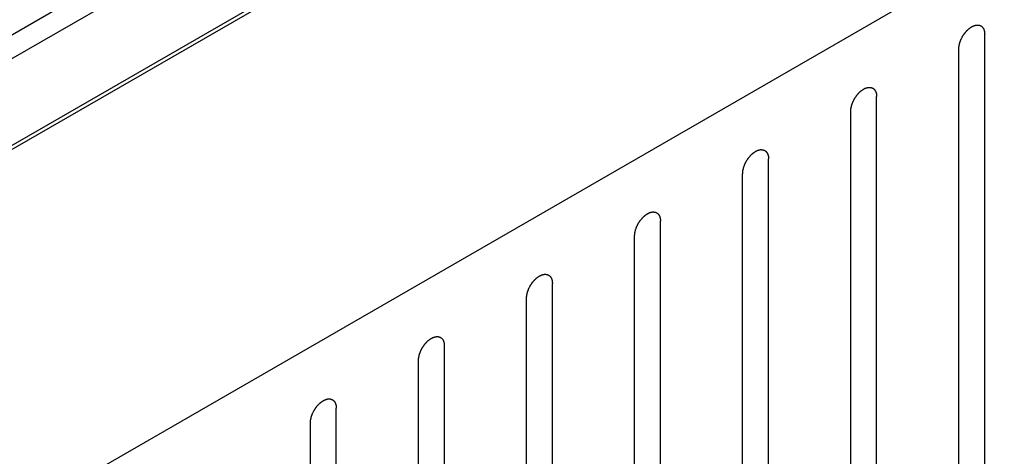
# Model space of a CAD drawing. Header units: inches. Extents: x 5 to 265, y 5 to 171.
# Tile 159 of 212: x 196.33 to 198.347, y 140.863 to 141.759. Entities that reach past the tile are written whole.
import ezdxf

# ---------------------------------------------------------------- set-up
doc = ezdxf.new("R2010")
doc.units = ezdxf.units.IN
doc.header["$LTSCALE"] = 14.96
doc.header["$MEASUREMENT"] = 0
doc.layers.get('0').update_dxf_attribs({"linetype": 'CONTINUOUS'})
doc.layers.add('03_ALL_AXES', color=7, linetype='CONTINUOUS')

msp = doc.modelspace()

# ---------------------------------------------------------------- linework, layer by layer
at = {"color": 7, "linetype": 'Continuous'}
for p, q in [((201.1777, 144.3083), (192.4697, 139.2808)), ((201.1848, 144.3042), (192.4769, 139.2767)), ((201.8407, 143.9256), (193.1327, 138.898)), ((198.3065, 140.7694), (198.3065, 141.7288)), ((198.2535, 140.7388), (198.2535, 141.6982)), ((198.0852, 140.6416), (198.0852, 141.601)), ((198.0321, 140.611), (198.0321, 141.5704)), ((197.8639, 140.5138), (197.8639, 141.4732)), ((197.8108, 140.4832), (197.8108, 141.4426)), ((197.6425, 140.386), (197.6425, 141.3454)), ((197.5895, 140.3554), (197.5895, 141.3148)), ((197.4212, 140.2583), (197.4212, 141.2176)), ((197.3682, 140.2276), (197.3682, 141.187)), ((197.1999, 140.1305), (197.1999, 141.0899)), ((197.1469, 140.0999), (197.1469, 141.0592)), ((196.9786, 140.0027), (196.9786, 140.9621)), ((196.9255, 139.9721), (196.9255, 140.9315))]:
    msp.add_line(p, q, dxfattribs=at)
for points in [[(198.2535, 141.6982), (198.2535, 141.6987), (198.2536, 141.6997), (198.2537, 141.7013), (198.2538, 141.7026), (198.2539, 141.7035), (198.254, 141.704), (198.254, 141.7044), (198.2541, 141.7048), (198.2542, 141.7054), (198.2544, 141.7063), (198.2547, 141.7077), (198.255, 141.7091), (198.2553, 141.71), (198.2554, 141.7106), (198.2555, 141.711), (198.2556, 141.7114), (198.2558, 141.7119), (198.2562, 141.7129), (198.2567, 141.7143), (198.2572, 141.7157), (198.2575, 141.7167), (198.2578, 141.7172), (198.2579, 141.7177), (198.2581, 141.7181), (198.2584, 141.7186), (198.2589, 141.7196), (198.2596, 141.721), (198.2603, 141.7224), (198.2608, 141.7233), (198.261, 141.7239), (198.2612, 141.7243), (198.2615, 141.7247), (198.2618, 141.7252), (198.2624, 141.7261), (198.2632, 141.7273), (198.2641, 141.7286), (198.2647, 141.7295), (198.265, 141.73), (198.2652, 141.7304), (198.2655, 141.7307), (198.2659, 141.7312), (198.2666, 141.732), (198.2675, 141.7331), (198.2685, 141.7343), (198.2691, 141.7351), (198.2695, 141.7355), (198.2698, 141.7359), (198.2701, 141.7361), (198.2705, 141.7365), (198.2712, 141.7372), (198.2723, 141.7381), (198.2733, 141.7391), (198.274, 141.7398), (198.2744, 141.7402), (198.2747, 141.7405), (198.2751, 141.7407), (198.2755, 141.741), (198.2763, 141.7415), (198.2774, 141.7423), (198.2785, 141.743), (198.2792, 141.7436), (198.2797, 141.7438), (198.28, 141.7441), (198.2803, 141.7442), (198.2807, 141.7444), (198.2815, 141.7448), (198.2826, 141.7453), (198.2836, 141.7458), (198.2844, 141.7461), (198.2848, 141.7463), (198.2851, 141.7465), (198.2854, 141.7465), (198.2859, 141.7466), (198.2866, 141.7468), (198.2876, 141.747), (198.2886, 141.7473), (198.2894, 141.7474), (198.2898, 141.7475), (198.2901, 141.7476), (198.2904, 141.7476), (198.2908, 141.7476), (198.2914, 141.7476), (198.2924, 141.7475), (198.2933, 141.7475), (198.294, 141.7475), (198.2944, 141.7474), (198.2947, 141.7475), (198.2949, 141.7473), (198.2953, 141.7472), (198.2959, 141.747), (198.2967, 141.7467), (198.2975, 141.7464), (198.2981, 141.7462), (198.2985, 141.746), (198.2988, 141.746), (198.2989, 141.7458), (198.2992, 141.7455), (198.2997, 141.7451), (198.3004, 141.7446), (198.3011, 141.744), (198.3015, 141.7436), (198.3018, 141.7434), (198.302, 141.7432), (198.3022, 141.743), (198.3024, 141.7427), (198.3027, 141.7421), (198.3032, 141.7413), (198.3038, 141.7405), (198.3041, 141.7399), (198.3043, 141.7396), (198.3045, 141.7394), (198.3046, 141.7391), (198.3047, 141.7387), (198.3049, 141.7379), (198.3052, 141.7369), (198.3055, 141.7359), (198.3058, 141.7352), (198.3059, 141.7348), (198.306, 141.7345), (198.306, 141.7342), (198.3061, 141.7337), (198.3061, 141.7328), (198.3062, 141.7316), (198.3064, 141.7302), (198.3065, 141.7292), (198.3065, 141.7288)], [(198.0321, 141.5704), (198.0322, 141.5709), (198.0323, 141.5719), (198.0324, 141.5735), (198.0325, 141.5748), (198.0326, 141.5757), (198.0326, 141.5762), (198.0326, 141.5766), (198.0328, 141.577), (198.0329, 141.5776), (198.0331, 141.5785), (198.0334, 141.5799), (198.0337, 141.5813), (198.0339, 141.5822), (198.0341, 141.5828), (198.0341, 141.5832), (198.0343, 141.5836), (198.0345, 141.5842), (198.0349, 141.5851), (198.0354, 141.5865), (198.0359, 141.5879), (198.0362, 141.5889), (198.0364, 141.5895), (198.0366, 141.5899), (198.0368, 141.5903), (198.0371, 141.5908), (198.0376, 141.5918), (198.0382, 141.5932), (198.0389, 141.5946), (198.0394, 141.5955), (198.0397, 141.5961), (198.0399, 141.5965), (198.0402, 141.5969), (198.0405, 141.5974), (198.0411, 141.5983), (198.0419, 141.5996), (198.0428, 141.6008), (198.0433, 141.6017), (198.0437, 141.6022), (198.0439, 141.6026), (198.0442, 141.6029), (198.0446, 141.6034), (198.0452, 141.6042), (198.0462, 141.6053), (198.0471, 141.6065), (198.0478, 141.6073), (198.0482, 141.6077), (198.0485, 141.6081), (198.0488, 141.6083), (198.0492, 141.6087), (198.0499, 141.6094), (198.051, 141.6104), (198.052, 141.6113), (198.0527, 141.612), (198.0531, 141.6124), (198.0534, 141.6127), (198.0538, 141.6129), (198.0542, 141.6132), (198.055, 141.6137), (198.056, 141.6145), (198.0571, 141.6152), (198.0579, 141.6158), (198.0583, 141.6161), (198.0587, 141.6163), (198.059, 141.6164), (198.0594, 141.6167), (198.0602, 141.617), (198.0612, 141.6175), (198.0623, 141.618), (198.0631, 141.6183), (198.0635, 141.6185), (198.0638, 141.6187), (198.0641, 141.6188), (198.0645, 141.6189), (198.0653, 141.619), (198.0663, 141.6193), (198.0673, 141.6195), (198.068, 141.6197), (198.0685, 141.6197), (198.0688, 141.6198), (198.0691, 141.6198), (198.0694, 141.6198), (198.0701, 141.6198), (198.0711, 141.6197), (198.072, 141.6197), (198.0727, 141.6197), (198.0731, 141.6197), (198.0733, 141.6197), (198.0736, 141.6196), (198.0739, 141.6194), (198.0745, 141.6192), (198.0754, 141.6189), (198.0762, 141.6186), (198.0768, 141.6184), (198.0772, 141.6182), (198.0774, 141.6182), (198.0776, 141.618), (198.0779, 141.6178), (198.0784, 141.6174), (198.0791, 141.6168), (198.0797, 141.6162), (198.0802, 141.6158), (198.0805, 141.6156), (198.0807, 141.6155), (198.0808, 141.6152), (198.0811, 141.6149), (198.0814, 141.6143), (198.0819, 141.6135), (198.0824, 141.6127), (198.0828, 141.6121), (198.083, 141.6118), (198.0832, 141.6116), (198.0832, 141.6113), (198.0834, 141.6109), (198.0836, 141.6102), (198.0839, 141.6092), (198.0842, 141.6081), (198.0844, 141.6074), (198.0846, 141.607), (198.0847, 141.6068), (198.0847, 141.6064), (198.0847, 141.6059), (198.0848, 141.6051), (198.0849, 141.6039), (198.0851, 141.6024), (198.0851, 141.6015), (198.0852, 141.601)], [(197.8108, 141.4426), (197.8109, 141.4431), (197.811, 141.4442), (197.8111, 141.4457), (197.8112, 141.447), (197.8113, 141.4479), (197.8113, 141.4484), (197.8113, 141.4488), (197.8114, 141.4492), (197.8115, 141.4498), (197.8118, 141.4508), (197.8121, 141.4521), (197.8124, 141.4535), (197.8126, 141.4545), (197.8127, 141.455), (197.8128, 141.4554), (197.813, 141.4558), (197.8132, 141.4564), (197.8135, 141.4574), (197.814, 141.4588), (197.8145, 141.4601), (197.8149, 141.4611), (197.8151, 141.4617), (197.8152, 141.4621), (197.8155, 141.4625), (197.8157, 141.4631), (197.8162, 141.464), (197.8169, 141.4654), (197.8176, 141.4668), (197.8181, 141.4678), (197.8184, 141.4683), (197.8186, 141.4687), (197.8188, 141.4691), (197.8192, 141.4696), (197.8198, 141.4705), (197.8206, 141.4718), (197.8214, 141.473), (197.822, 141.4739), (197.8223, 141.4744), (197.8226, 141.4748), (197.8229, 141.4752), (197.8233, 141.4756), (197.8239, 141.4764), (197.8249, 141.4776), (197.8258, 141.4787), (197.8265, 141.4795), (197.8269, 141.4799), (197.8271, 141.4803), (197.8275, 141.4806), (197.8279, 141.481), (197.8286, 141.4816), (197.8296, 141.4826), (197.8307, 141.4835), (197.8314, 141.4842), (197.8318, 141.4846), (197.8321, 141.4849), (197.8324, 141.4851), (197.8329, 141.4854), (197.8336, 141.4859), (197.8347, 141.4867), (197.8358, 141.4875), (197.8366, 141.488), (197.837, 141.4883), (197.8373, 141.4885), (197.8377, 141.4887), (197.8381, 141.4889), (197.8388, 141.4892), (197.8399, 141.4897), (197.841, 141.4902), (197.8417, 141.4906), (197.8422, 141.4908), (197.8425, 141.4909), (197.8428, 141.491), (197.8432, 141.4911), (197.8439, 141.4912), (197.845, 141.4915), (197.846, 141.4917), (197.8467, 141.4919), (197.8471, 141.492), (197.8475, 141.4921), (197.8477, 141.492), (197.8481, 141.492), (197.8488, 141.492), (197.8497, 141.492), (197.8507, 141.4919), (197.8514, 141.4919), (197.8517, 141.4919), (197.852, 141.4919), (197.8523, 141.4918), (197.8526, 141.4917), (197.8532, 141.4914), (197.8541, 141.4911), (197.8549, 141.4908), (197.8555, 141.4906), (197.8558, 141.4905), (197.8561, 141.4904), (197.8563, 141.4902), (197.8566, 141.49), (197.857, 141.4896), (197.8577, 141.489), (197.8584, 141.4884), (197.8589, 141.4881), (197.8592, 141.4878), (197.8594, 141.4877), (197.8595, 141.4874), (197.8597, 141.4871), (197.8601, 141.4865), (197.8606, 141.4857), (197.8611, 141.4849), (197.8615, 141.4844), (197.8617, 141.484), (197.8618, 141.4838), (197.8619, 141.4835), (197.862, 141.4831), (197.8623, 141.4824), (197.8626, 141.4814), (197.8629, 141.4804), (197.8631, 141.4797), (197.8632, 141.4793), (197.8634, 141.479), (197.8634, 141.4786), (197.8634, 141.4781), (197.8635, 141.4773), (197.8636, 141.4761), (197.8637, 141.4746), (197.8638, 141.4737), (197.8639, 141.4732)], [(197.5895, 141.3148), (197.5895, 141.3153), (197.5896, 141.3164), (197.5898, 141.3179), (197.5899, 141.3192), (197.5899, 141.3201), (197.59, 141.3207), (197.59, 141.321), (197.5901, 141.3215), (197.5902, 141.322), (197.5904, 141.323), (197.5908, 141.3243), (197.5911, 141.3257), (197.5913, 141.3267), (197.5914, 141.3272), (197.5915, 141.3276), (197.5917, 141.3281), (197.5919, 141.3286), (197.5922, 141.3296), (197.5927, 141.331), (197.5932, 141.3324), (197.5936, 141.3333), (197.5938, 141.3339), (197.5939, 141.3343), (197.5941, 141.3347), (197.5944, 141.3353), (197.5949, 141.3362), (197.5956, 141.3376), (197.5963, 141.339), (197.5968, 141.34), (197.5971, 141.3405), (197.5973, 141.341), (197.5975, 141.3413), (197.5979, 141.3418), (197.5984, 141.3427), (197.5993, 141.344), (197.6001, 141.3453), (197.6007, 141.3462), (197.601, 141.3467), (197.6013, 141.3471), (197.6016, 141.3474), (197.6019, 141.3478), (197.6026, 141.3486), (197.6035, 141.3498), (197.6045, 141.3509), (197.6052, 141.3517), (197.6055, 141.3522), (197.6058, 141.3525), (197.6061, 141.3528), (197.6065, 141.3532), (197.6073, 141.3538), (197.6083, 141.3548), (197.6093, 141.3558), (197.6101, 141.3564), (197.6105, 141.3568), (197.6108, 141.3571), (197.6111, 141.3573), (197.6115, 141.3576), (197.6123, 141.3582), (197.6134, 141.3589), (197.6145, 141.3597), (197.6153, 141.3602), (197.6157, 141.3605), (197.616, 141.3608), (197.6163, 141.3609), (197.6168, 141.3611), (197.6175, 141.3614), (197.6186, 141.3619), (197.6197, 141.3624), (197.6204, 141.3628), (197.6208, 141.363), (197.6212, 141.3632), (197.6215, 141.3632), (197.6219, 141.3633), (197.6226, 141.3635), (197.6236, 141.3637), (197.6247, 141.3639), (197.6254, 141.3641), (197.6258, 141.3642), (197.6261, 141.3643), (197.6264, 141.3642), (197.6268, 141.3642), (197.6275, 141.3642), (197.6284, 141.3642), (197.6294, 141.3641), (197.63, 141.3641), (197.6304, 141.3641), (197.6307, 141.3641), (197.6309, 141.364), (197.6313, 141.3639), (197.6319, 141.3637), (197.6327, 141.3633), (197.6336, 141.363), (197.6342, 141.3628), (197.6345, 141.3627), (197.6348, 141.3626), (197.635, 141.3624), (197.6353, 141.3622), (197.6357, 141.3618), (197.6364, 141.3612), (197.6371, 141.3607), (197.6376, 141.3603), (197.6378, 141.36), (197.6381, 141.3599), (197.6382, 141.3596), (197.6384, 141.3593), (197.6388, 141.3587), (197.6393, 141.3579), (197.6398, 141.3571), (197.6401, 141.3566), (197.6403, 141.3563), (197.6405, 141.356), (197.6406, 141.3557), (197.6407, 141.3553), (197.6409, 141.3546), (197.6413, 141.3536), (197.6416, 141.3526), (197.6418, 141.3519), (197.6419, 141.3515), (197.642, 141.3512), (197.642, 141.3508), (197.6421, 141.3503), (197.6422, 141.3495), (197.6423, 141.3483), (197.6424, 141.3469), (197.6425, 141.3459), (197.6425, 141.3454)], [(197.3682, 141.187), (197.3682, 141.1876), (197.3683, 141.1886), (197.3684, 141.1901), (197.3685, 141.1915), (197.3686, 141.1924), (197.3687, 141.1929), (197.3687, 141.1933), (197.3688, 141.1937), (197.3689, 141.1942), (197.3691, 141.1952), (197.3694, 141.1966), (197.3697, 141.1979), (197.37, 141.1989), (197.3701, 141.1994), (197.3702, 141.1999), (197.3703, 141.2003), (197.3705, 141.2008), (197.3709, 141.2018), (197.3714, 141.2032), (197.3719, 141.2046), (197.3723, 141.2056), (197.3725, 141.2061), (197.3726, 141.2065), (197.3728, 141.2069), (197.3731, 141.2075), (197.3736, 141.2085), (197.3743, 141.2098), (197.375, 141.2112), (197.3755, 141.2122), (197.3757, 141.2127), (197.3759, 141.2132), (197.3762, 141.2135), (197.3765, 141.2141), (197.3771, 141.2149), (197.3779, 141.2162), (197.3788, 141.2175), (197.3794, 141.2184), (197.3797, 141.2189), (197.3799, 141.2193), (197.3802, 141.2196), (197.3806, 141.2201), (197.3813, 141.2209), (197.3822, 141.222), (197.3832, 141.2231), (197.3838, 141.2239), (197.3842, 141.2244), (197.3845, 141.2247), (197.3848, 141.225), (197.3852, 141.2254), (197.3859, 141.2261), (197.387, 141.227), (197.388, 141.228), (197.3887, 141.2287), (197.3891, 141.229), (197.3894, 141.2293), (197.3898, 141.2296), (197.3902, 141.2299), (197.391, 141.2304), (197.3921, 141.2311), (197.3932, 141.2319), (197.3939, 141.2324), (197.3944, 141.2327), (197.3947, 141.233), (197.395, 141.2331), (197.3954, 141.2333), (197.3962, 141.2337), (197.3973, 141.2342), (197.3983, 141.2346), (197.3991, 141.235), (197.3995, 141.2352), (197.3998, 141.2354), (197.4002, 141.2354), (197.4006, 141.2355), (197.4013, 141.2357), (197.4023, 141.2359), (197.4034, 141.2361), (197.4041, 141.2363), (197.4045, 141.2364), (197.4048, 141.2365), (197.4051, 141.2365), (197.4055, 141.2365), (197.4061, 141.2364), (197.4071, 141.2364), (197.408, 141.2364), (197.4087, 141.2363), (197.4091, 141.2363), (197.4094, 141.2363), (197.4096, 141.2362), (197.41, 141.2361), (197.4106, 141.2359), (197.4114, 141.2356), (197.4123, 141.2353), (197.4129, 141.235), (197.4132, 141.2349), (197.4135, 141.2348), (197.4136, 141.2346), (197.4139, 141.2344), (197.4144, 141.234), (197.4151, 141.2335), (197.4158, 141.2329), (197.4163, 141.2325), (197.4165, 141.2323), (197.4167, 141.2321), (197.4169, 141.2318), (197.4171, 141.2315), (197.4174, 141.231), (197.418, 141.2302), (197.4185, 141.2294), (197.4188, 141.2288), (197.419, 141.2285), (197.4192, 141.2283), (197.4193, 141.2279), (197.4194, 141.2275), (197.4196, 141.2268), (197.4199, 141.2258), (197.4202, 141.2248), (197.4205, 141.2241), (197.4206, 141.2237), (197.4207, 141.2234), (197.4207, 141.223), (197.4208, 141.2226), (197.4208, 141.2217), (197.421, 141.2205), (197.4211, 141.2191), (197.4212, 141.2181), (197.4212, 141.2176)], [(197.1469, 141.0592), (197.1469, 141.0598), (197.147, 141.0608), (197.1471, 141.0624), (197.1472, 141.0637), (197.1473, 141.0646), (197.1473, 141.0651), (197.1473, 141.0655), (197.1475, 141.0659), (197.1476, 141.0664), (197.1478, 141.0674), (197.1481, 141.0688), (197.1484, 141.0702), (197.1486, 141.0711), (197.1488, 141.0717), (197.1488, 141.0721), (197.149, 141.0725), (197.1492, 141.073), (197.1496, 141.074), (197.1501, 141.0754), (197.1506, 141.0768), (197.1509, 141.0778), (197.1511, 141.0783), (197.1513, 141.0788), (197.1515, 141.0792), (197.1518, 141.0797), (197.1523, 141.0807), (197.153, 141.0821), (197.1537, 141.0834), (197.1541, 141.0844), (197.1544, 141.085), (197.1546, 141.0854), (197.1549, 141.0858), (197.1552, 141.0863), (197.1558, 141.0872), (197.1566, 141.0884), (197.1575, 141.0897), (197.158, 141.0906), (197.1584, 141.0911), (197.1586, 141.0915), (197.1589, 141.0918), (197.1593, 141.0923), (197.16, 141.0931), (197.1609, 141.0942), (197.1619, 141.0954), (197.1625, 141.0961), (197.1629, 141.0966), (197.1632, 141.097), (197.1635, 141.0972), (197.1639, 141.0976), (197.1646, 141.0983), (197.1657, 141.0992), (197.1667, 141.1002), (197.1674, 141.1009), (197.1678, 141.1013), (197.1681, 141.1016), (197.1685, 141.1018), (197.1689, 141.1021), (197.1697, 141.1026), (197.1708, 141.1034), (197.1718, 141.1041), (197.1726, 141.1047), (197.173, 141.1049), (197.1734, 141.1052), (197.1737, 141.1053), (197.1741, 141.1055), (197.1749, 141.1059), (197.1759, 141.1064), (197.177, 141.1069), (197.1778, 141.1072), (197.1782, 141.1074), (197.1785, 141.1076), (197.1788, 141.1076), (197.1792, 141.1077), (197.18, 141.1079), (197.181, 141.1081), (197.182, 141.1084), (197.1828, 141.1085), (197.1832, 141.1086), (197.1835, 141.1087), (197.1838, 141.1087), (197.1841, 141.1087), (197.1848, 141.1086), (197.1858, 141.1086), (197.1867, 141.1086), (197.1874, 141.1086), (197.1878, 141.1085), (197.1881, 141.1086), (197.1883, 141.1084), (197.1886, 141.1083), (197.1892, 141.1081), (197.1901, 141.1078), (197.1909, 141.1075), (197.1915, 141.1073), (197.1919, 141.1071), (197.1921, 141.1071), (197.1923, 141.1069), (197.1926, 141.1066), (197.1931, 141.1062), (197.1938, 141.1057), (197.1944, 141.1051), (197.1949, 141.1047), (197.1952, 141.1045), (197.1954, 141.1043), (197.1956, 141.1041), (197.1958, 141.1038), (197.1961, 141.1032), (197.1966, 141.1024), (197.1971, 141.1016), (197.1975, 141.101), (197.1977, 141.1007), (197.1979, 141.1005), (197.1979, 141.1002), (197.1981, 141.0998), (197.1983, 141.099), (197.1986, 141.098), (197.1989, 141.097), (197.1991, 141.0963), (197.1993, 141.0959), (197.1994, 141.0956), (197.1994, 141.0953), (197.1994, 141.0948), (197.1995, 141.0939), (197.1996, 141.0927), (197.1998, 141.0913), (197.1998, 141.0903), (197.1999, 141.0899)], [(196.9255, 140.9315), (196.9256, 140.932), (196.9257, 140.933), (196.9258, 140.9346), (196.9259, 140.9359), (196.926, 140.9368), (196.926, 140.9373), (196.926, 140.9377), (196.9261, 140.9381), (196.9263, 140.9387), (196.9265, 140.9396), (196.9268, 140.941), (196.9271, 140.9424), (196.9273, 140.9433), (196.9274, 140.9439), (196.9275, 140.9443), (196.9277, 140.9447), (196.9279, 140.9453), (196.9282, 140.9462), (196.9287, 140.9476), (196.9293, 140.949), (196.9296, 140.95), (196.9298, 140.9506), (196.9299, 140.951), (196.9302, 140.9514), (196.9304, 140.9519), (196.9309, 140.9529), (196.9316, 140.9543), (196.9323, 140.9557), (196.9328, 140.9566), (196.9331, 140.9572), (196.9333, 140.9576), (196.9336, 140.958), (196.9339, 140.9585), (196.9345, 140.9594), (196.9353, 140.9607), (196.9361, 140.9619), (196.9367, 140.9628), (196.9371, 140.9633), (196.9373, 140.9637), (196.9376, 140.964), (196.938, 140.9645), (196.9386, 140.9653), (196.9396, 140.9664), (196.9405, 140.9676), (196.9412, 140.9684), (196.9416, 140.9688), (196.9419, 140.9692), (196.9422, 140.9694), (196.9426, 140.9698), (196.9433, 140.9705), (196.9443, 140.9715), (196.9454, 140.9724), (196.9461, 140.9731), (196.9465, 140.9735), (196.9468, 140.9738), (196.9471, 140.974), (196.9476, 140.9743), (196.9483, 140.9748), (196.9494, 140.9756), (196.9505, 140.9763), (196.9513, 140.9769), (196.9517, 140.9772), (196.9521, 140.9774), (196.9524, 140.9775), (196.9528, 140.9777), (196.9536, 140.9781), (196.9546, 140.9786), (196.9557, 140.9791), (196.9564, 140.9794), (196.9569, 140.9796), (196.9572, 140.9798), (196.9575, 140.9799), (196.9579, 140.98), (196.9586, 140.9801), (196.9597, 140.9804), (196.9607, 140.9806), (196.9614, 140.9808), (196.9618, 140.9808), (196.9622, 140.9809), (196.9624, 140.9809), (196.9628, 140.9809), (196.9635, 140.9809), (196.9644, 140.9808), (196.9654, 140.9808), (196.9661, 140.9808), (196.9664, 140.9808), (196.9667, 140.9808), (196.967, 140.9807), (196.9673, 140.9805), (196.9679, 140.9803), (196.9688, 140.98), (196.9696, 140.9797), (196.9702, 140.9795), (196.9705, 140.9793), (196.9708, 140.9793), (196.971, 140.9791), (196.9713, 140.9789), (196.9718, 140.9785), (196.9724, 140.9779), (196.9731, 140.9773), (196.9736, 140.9769), (196.9739, 140.9767), (196.9741, 140.9766), (196.9742, 140.9763), (196.9744, 140.976), (196.9748, 140.9754), (196.9753, 140.9746), (196.9758, 140.9738), (196.9762, 140.9732), (196.9764, 140.9729), (196.9765, 140.9727), (196.9766, 140.9724), (196.9768, 140.972), (196.977, 140.9713), (196.9773, 140.9703), (196.9776, 140.9692), (196.9778, 140.9685), (196.9779, 140.9681), (196.9781, 140.9679), (196.9781, 140.9675), (196.9781, 140.967), (196.9782, 140.9662), (196.9783, 140.965), (196.9784, 140.9635), (196.9785, 140.9626), (196.9786, 140.9621)]]:
    msp.add_open_spline(points, degree=3, knots=[0, 0, 0, 0, 0.015625, 0.03125, 0.046875, 0.054688, 0.058594, 0.0625, 0.066406, 0.070312, 0.078125, 0.09375, 0.109375, 0.117188, 0.121094, 0.125, 0.128906, 0.132812, 0.140625, 0.15625, 0.171875, 0.179688, 0.183594, 0.1875, 0.191406, 0.195312, 0.203125, 0.21875, 0.234375, 0.242188, 0.246094, 0.25, 0.253906, 0.257812, 0.265625, 0.28125, 0.296875, 0.304688, 0.308594, 0.3125, 0.316406, 0.320312, 0.328125, 0.34375, 0.359375, 0.367188, 0.371094, 0.375, 0.378906, 0.382812, 0.390625, 0.40625, 0.421875, 0.429688, 0.433594, 0.4375, 0.441406, 0.445312, 0.453125, 0.46875, 0.484375, 0.492188, 0.496094, 0.5, 0.503906, 0.507812, 0.515625, 0.53125, 0.546875, 0.554688, 0.558594, 0.5625, 0.566406, 0.570312, 0.578125, 0.59375, 0.609375, 0.617188, 0.621094, 0.625, 0.628906, 0.632812, 0.640625, 0.65625, 0.671875, 0.679688, 0.683594, 0.6875, 0.691406, 0.695312, 0.703125, 0.71875, 0.734375, 0.742188, 0.746094, 0.75, 0.753906, 0.757812, 0.765625, 0.78125, 0.796875, 0.804688, 0.808594, 0.8125, 0.816406, 0.820312, 0.828125, 0.84375, 0.859375, 0.867188, 0.871094, 0.875, 0.878906, 0.882812, 0.890625, 0.90625, 0.921875, 0.929688, 0.933594, 0.9375, 0.941406, 0.945312, 0.953125, 0.96875, 0.984375, 1, 1, 1, 1], dxfattribs=at)
at = {"layer": '03_ALL_AXES', "color": 7, "linetype": 'Continuous'}
for p, q in [((192.2728, 139.3945), (201.0232, 144.4465)), ((192.3152, 139.37), (201.0232, 144.3975))]:
    msp.add_line(p, q, dxfattribs=at)

doc.saveas('drawing.dxf')
